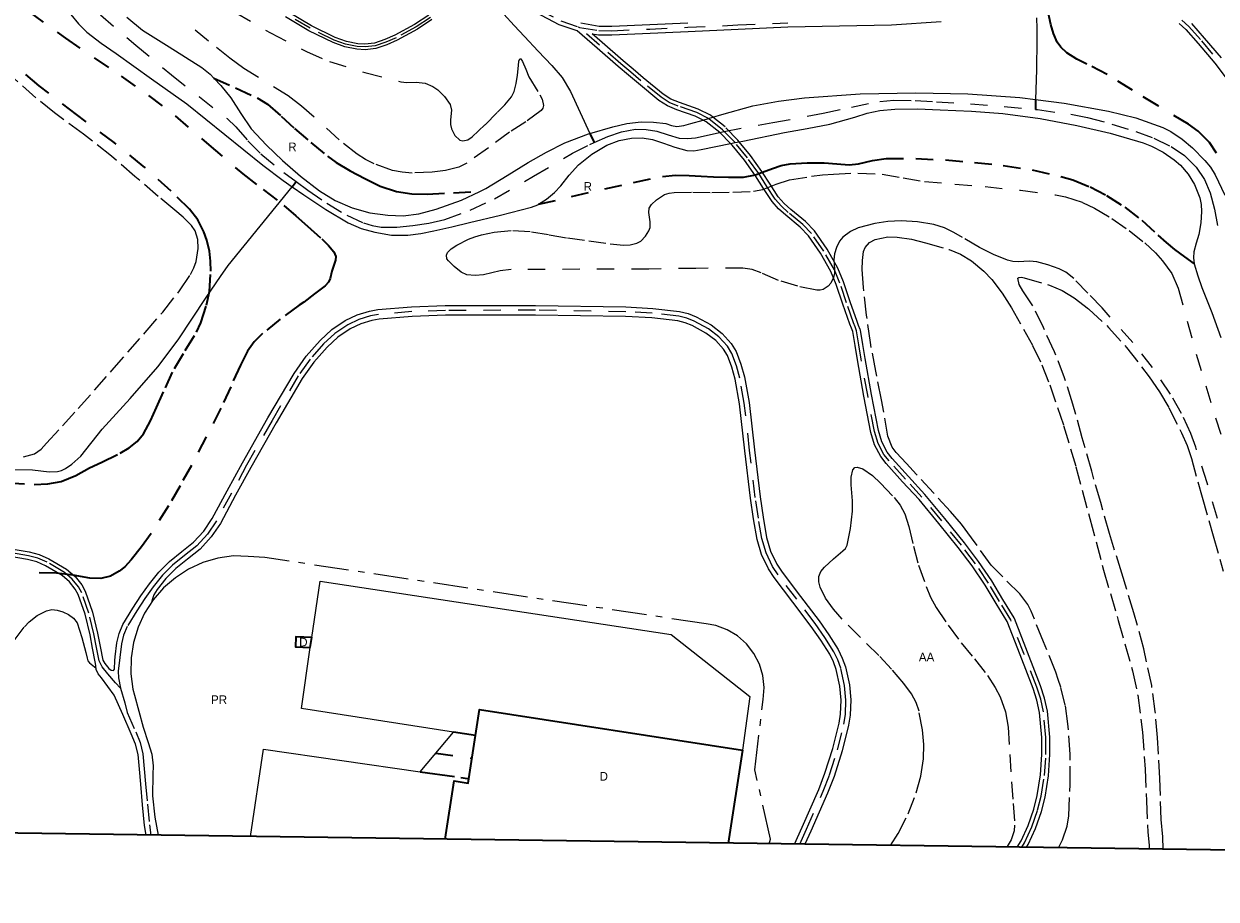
# Model space of a CAD drawing. Header units: metres. Extents: x 397317 to 400830, y 4588008 to 4590370.
# Tile 45 of 88: x 399438 to 399782, y 4588008 to 4588261. Entities that reach past the tile are written whole.
import ezdxf
from ezdxf.enums import TextEntityAlignment as Align

# ---------------------------------------------------------------- set-up
doc = ezdxf.new("R2010")
doc.units = ezdxf.units.M
doc.header["$MEASUREMENT"] = 0
for name, pattern in [('bt5mv20_filat', [17.375, 10, -2.75, 1.875, -2.75]), ('bt5mv20_nopinta', [10, 5, -5]), ('bt5mv20_tlin1', [7, 5.25, -1.75]), ('bt5mv20_tlin6', [19.375, 10, -1.875, 1.875, -1.875, 1.875, -1.875])]:
    doc.linetypes.add(name, pattern=pattern)
for name, color, linetype, lineweight in [('ARB01_CN', 7, 'Continuous', 15), ('ARB01_LN', 7, 'Continuous', 15), ('COB01_LN', 7, 'Continuous', 15), ('EDI01_CN', 7, 'Continuous', 15), ('EDI01_LN', 7, 'Continuous', 15), ('ELU02_CN', 7, 'Continuous', 15), ('ELU02_LN', 7, 'Continuous', 15), ('ESP01_LN', 7, 'Continuous', 15), ('FLU01_LN', 7, 'Continuous', 15), ('FLU04_LN', 7, 'Continuous', 15), ('FLU06_LN', 7, 'Continuous', 15), ('MAI01_LN', 7, 'Continuous', 15), ('PAR01_LN', 7, 'Continuous', 15), ('RAM01_CN', 7, 'Continuous', 15), ('RAM01_LN', 7, 'Continuous', 15), ('TAN02_LN', 7, 'Continuous', 15), ('VIA01_LN', 7, 'Continuous', 15), ('VIA16_LN', 7, 'Continuous', 15), ('VIA17_LN', 7, 'Continuous', 15), ('VIA19_LN', 7, 'Continuous', 15), ('VIA20_LN', 7, 'Continuous', 15), ('VIR01_LN', 7, 'Continuous', 15)]:
    doc.layers.add(name, color=color, linetype=linetype, lineweight=lineweight)
doc.styles.add('034', font='txt')

msp = doc.modelspace()

# ---------------------------------------------------------------- linework, layer by layer
at = {"layer": 'ARB01_LN', "color": 3, "linetype": 'bt5mv20_nopinta', "lineweight": 25}
for points in [[(399499.24, 4588264.09, 120.3), (399509.28, 4588258.22, 120.14), (399519.63, 4588252.81, 119.94), (399526.28, 4588250.01, 119.81), (399536.52, 4588246.77, 119.61), (399546.88, 4588244.09, 119.42), (399548.61, 4588243.89, 119.41), (399551.28, 4588244.01, 119.42), (399553.93, 4588243.74, 119.42), (399556.11, 4588242.78, 119.38), (399557.57, 4588241.77, 119.33), (399559.48, 4588239.86, 119.24), (399561.08, 4588237.59, 119.13), (399561.54, 4588235.89, 119.03), (399561.25, 4588233.18, 118.84), (399561.17, 4588231.83, 118.76), (399561.46, 4588230.53, 118.7), (399562.47, 4588228.66, 118.69), (399563.92, 4588227.27, 118.68), (399564.8, 4588227.04, 118.65), (399566.25, 4588227.37, 118.61), (399567.51, 4588228.19, 118.58), (399571.2, 4588231.72, 118.55), (399574.78, 4588235.35, 118.54), (399576.89, 4588237.47, 118.53), (399578.82, 4588239.8, 118.54), (399579.56, 4588241.27, 118.57), (399580.17, 4588243.62, 118.64), (399580.58, 4588246.01, 118.71), (399580.83, 4588248.79, 118.76), (399580.95, 4588250.04, 118.78), (399581.22, 4588250.73, 118.79), (399581.47, 4588250.72, 118.77), (399582.01, 4588249.95, 118.64), (399582.91, 4588247.74, 118.37), (399583.79, 4588245.51, 118.21), (399587.03, 4588240.33, 118.21), (399587.69, 4588239.06, 118.21), (399588.06, 4588237.31, 118.21), (399587.87, 4588236.54, 118.21), (399587.36, 4588235.86, 118.2), (399582.95, 4588232.6, 118.13), (399578.27, 4588229.55, 118.08), (399572.15, 4588225.09, 118.16), (399565.9, 4588220.66, 118.26), (399563.59, 4588219.48, 118.27), (399559.81, 4588218.53, 118.25), (399555.94, 4588218.04, 118.2), (399550.2, 4588217.76, 117.98), (399547.32, 4588218, 117.84), (399544.47, 4588218.55, 117.74), (399539.16, 4588220.41, 117.67), (399536.67, 4588221.69, 117.7), (399534.28, 4588223.22, 117.76), (399529.12, 4588227.34, 118.05), (399521.89, 4588233.92, 118.62), (399518.24, 4588237.12, 118.88), (399514.38, 4588240.07, 119.07), (399505.86, 4588245.32, 119.35), (399501.6, 4588247.95, 119.46), (399497.55, 4588250.88, 119.55), (399491.42, 4588255.86, 119.66), (399485.29, 4588260.85, 119.77)], [(399618.45, 4588201.15, 125.21), (399618.8, 4588202.05, 124.67), (399618.81, 4588203.75, 123.65), (399618.43, 4588206.36, 122.05), (399618.57, 4588207.61, 121.28), (399619.22, 4588208.75, 120.57), (399620.6, 4588210.07, 119.72), (399622.98, 4588211.58, 118.71), (399624.3, 4588212.02, 118.39), (399625.7, 4588212.21, 118.25), (399631.14, 4588212.22, 118.56), (399636.58, 4588212.19, 118.94), (399642.63, 4588212.29, 118.89), (399648.67, 4588212.54, 118.79), (399651.32, 4588213.07, 118.71), (399655.16, 4588214.57, 118.56), (399659.05, 4588215.84, 118.37), (399665.36, 4588216.86, 117.43), (399668.53, 4588217.24, 116.89), (399671.72, 4588217.5, 116.67), (399678.73, 4588217.79, 117.08), (399685.72, 4588217.5, 117.58), (399691.81, 4588216.43, 117.78), (399697.91, 4588215.37, 117.89), (399706.67, 4588214.61, 117.87), (399715.43, 4588213.88, 117.85), (399725.62, 4588212.82, 117.86), (399735.79, 4588211.49, 117.89), (399738.66, 4588210.91, 117.91), (399743.49, 4588209.32, 117.98), (399746.97, 4588207.69, 118.05), (399752.04, 4588204.69, 118.15), (399756.99, 4588201.18, 118.23), (399761.49, 4588197.62, 118.21), (399764.58, 4588194.76, 118.14), (399766.65, 4588192.48, 118.07), (399769.26, 4588188.75, 117.98), (399771.1, 4588184.59, 117.96), (399773.73, 4588175.06, 118.43), (399776.3, 4588165.55, 118.81), (399779.12, 4588156.37, 118.67), (399781.94, 4588147.19, 118.53), (399785.07, 4588137.54, 118.39)], [(399782.47, 4588118.09, 119.33), (399779.47, 4588128.42, 119.24), (399776.23, 4588138.69, 119.1), (399774.77, 4588142.67, 119.08), (399772.11, 4588148.44, 119.05), (399768.94, 4588153.99, 119.05), (399763.7, 4588161.64, 119.16), (399758.01, 4588168.91, 119.25), (399751.55, 4588176.23, 119.19), (399749.16, 4588178.87, 119.17), (399745.09, 4588183.11, 119.14), (399741.02, 4588187.35, 119.11), (399738.74, 4588189.15, 119.21), (399736.77, 4588190.16, 119.38), (399733.58, 4588191.29, 119.68), (399730.32, 4588192.14, 119.89), (399728.22, 4588192.36, 119.94), (399724.99, 4588192.2, 120), (399723.4, 4588192.25, 120.03), (399721.88, 4588192.6, 120.07), (399717.82, 4588194.32, 120.25), (399713.86, 4588196.26, 120.41), (399708.94, 4588199.17, 120.45), (399706.46, 4588200.64, 120.43), (399703.76, 4588201.95, 120.42), (399700.63, 4588202.98, 120.4), (399695.92, 4588203.72, 120.35), (399691.21, 4588203.95, 120.24), (399687.42, 4588203.82, 119.83), (399683.62, 4588203.26, 119.29), (399678.85, 4588202.01, 118.86), (399676.6, 4588200.91, 118.79), (399674.44, 4588199.27, 118.89), (399673.46, 4588198.13, 119.09), (399672.57, 4588196.31, 119.65), (399672.01, 4588194.43, 120.35), (399671.82, 4588192.74, 120.99), (399672.03, 4588190.14, 122.04), (399672.02, 4588188.86, 122.61), (399671.7, 4588187.6, 123.22), (399670.89, 4588186.05, 124.3), (399670.13, 4588185.12, 125.31), (399668.72, 4588184.19, 126.8), (399667.88, 4588184, 127.42), (399666.94, 4588184.01, 127.87), (399661.38, 4588185.13, 129.58), (399655.83, 4588186.78, 130.98), (399650.8, 4588188.96, 132.39), (399648.25, 4588189.93, 132.98), (399645.57, 4588190.35, 133.27), (399631.99, 4588190.27, 133.39), (399618.41, 4588190.09, 133.35), (399598.56, 4588190.01, 133.61), (399578.71, 4588189.93, 133.88), (399575.51, 4588189.54, 133.88), (399570.72, 4588188.45, 133.79), (399568.34, 4588188.19, 133.72), (399565.95, 4588188.45, 133.65), (399564.33, 4588189.15, 133.51), (399562.23, 4588190.83, 132.95), (399560.65, 4588192.45, 131.99), (399560.2, 4588193.04, 131.32), (399560.04, 4588194.06, 129.64), (399560.37, 4588194.82, 128.14), (399561.44, 4588195.93, 125.86), (399563.03, 4588197, 124.02), (399566.38, 4588198.71, 121.57), (399568.2, 4588199.42, 120.77), (399570.18, 4588200, 120.49), (399573.78, 4588200.74, 120.72), (399579.24, 4588201.21, 121.57), (399584.58, 4588200.86, 122.87), (399589.72, 4588199.97, 124.58), (399594.93, 4588199.08, 126.17), (399601.1, 4588198.2, 127.18), (399607.31, 4588197.37, 127.67), (399611.12, 4588197.02, 127.74), (399613.04, 4588197.11, 127.59), (399614.94, 4588197.52, 127.26), (399616.13, 4588198.13, 126.88), (399617.44, 4588199.53, 126.12), (399618.45, 4588201.15, 125.21)], [(399688.14, 4588023.8, 134.09), (399690.39, 4588027.27, 134.03), (399693.21, 4588032.92, 133.93), (399695.57, 4588038.91, 133.85), (399696.93, 4588043.79, 133.82), (399697.63, 4588048.74, 133.84), (399697.72, 4588052.93, 133.92), (399697.34, 4588057.13, 134), (399696.38, 4588062.48, 133.99), (399695.51, 4588065.05, 133.97), (399694.21, 4588067.5, 133.98), (399692.02, 4588070.53, 134.02), (399688.48, 4588074.66, 134.09), (399684.74, 4588078.58, 134.18), (399679.45, 4588083.79, 134.35), (399674.18, 4588089.02, 134.53), (399671.69, 4588091.95, 134.56), (399669.43, 4588095.16, 134.53), (399667.84, 4588098.25, 134.44), (399667.44, 4588099.86, 134.36), (399667.46, 4588101.41, 134.27), (399668.03, 4588102.86, 134.17), (399669.06, 4588104.11, 133.96), (399671.72, 4588106.44, 133.3), (399674.37, 4588108.77, 132.63), (399675.2, 4588109.5, 132.28), (399675.68, 4588110.4, 131.94), (399676.59, 4588115.24, 130.27), (399677.17, 4588120.18, 128.67), (399677.17, 4588123.19, 127.9), (399676.8, 4588127.84, 126.97), (399676.84, 4588130.07, 126.52), (399677.29, 4588132.12, 126.03), (399677.82, 4588132.79, 125.75), (399678.52, 4588132.94, 125.48), (399680.14, 4588132.43, 124.98), (399682.92, 4588130.5, 124.24), (399685.28, 4588128.28, 123.61), (399689.23, 4588124.14, 123.01), (399690.95, 4588121.92, 122.99), (399692.27, 4588119.43, 123.06), (399693.46, 4588115.77, 123.21), (399694.74, 4588110.17, 123.56), (399696.25, 4588104.69, 124.06), (399698.45, 4588098.45, 125.17), (399699.72, 4588095.41, 125.76), (399701.28, 4588092.47, 126.12), (399704.79, 4588087.29, 126.23), (399708.55, 4588082.28, 126.03), (399712.37, 4588077.59, 125.64), (399716.17, 4588072.81, 125.32), (399718.38, 4588069.36, 125.28), (399719.76, 4588066.63, 125.29), (399721.31, 4588062.35, 125.33), (399722.08, 4588057.92, 125.32), (399722.59, 4588050.01, 125.16), (399723.07, 4588042.1, 124.87), (399723.55, 4588035.85, 124.2), (399723.96, 4588029.64, 123.41), (399723.85, 4588028.04, 123.29), (399722.92, 4588025.38, 123.13), (399721.76, 4588023.49, 123.08), (399721.62, 4588023.32, 123.09)]]:
    msp.add_polyline3d(points, dxfattribs=at)
at = {"layer": 'COB01_LN', "color": 92, "linetype": 'bt5mv20_nopinta', "lineweight": 35}
for points in [[(399782.21, 4588223.47, 116.07), (399780.14, 4588226.58, 116.05), (399776.87, 4588229.82, 116.13), (399774.12, 4588231.84, 116.25), (399765.32, 4588237.13, 116.67), (399758, 4588241.71, 116.74), (399750.66, 4588246.22, 116.88), (399744.83, 4588249.2, 117.58), (399741.9, 4588250.67, 118.1), (399739.04, 4588252.43, 118.64), (399737.28, 4588254.09, 119.11), (399736.27, 4588255.57, 119.53), (399735.17, 4588258.05, 120.11), (399734.43, 4588260.67, 120.45), (399731.73, 4588272.7, 120.88)], [(399439.65, 4588264.25, 119.21), (399450.14, 4588256.65, 118.95), (399466.19, 4588245.76, 118.55), (399474.1, 4588240.18, 118.35), (399481.77, 4588234.29, 118.15), (399491.52, 4588225.89, 117.86), (399501.27, 4588217.52, 117.55), (399507.22, 4588213.02, 117.21), (399513.17, 4588208.43, 116.86), (399516.62, 4588205.44, 117.26), (399519.97, 4588202.45, 118.24), (399524.12, 4588198.76, 119.71), (399525.99, 4588196.92, 120.85), (399527.56, 4588195.07, 122.51), (399528.13, 4588193.69, 124.03), (399528.09, 4588192.64, 125.21), (399527.02, 4588189.5, 128.8), (399526.5, 4588187.34, 131.62), (399526, 4588186.29, 132.85), (399525.02, 4588185.27, 133.52), (399521.95, 4588182.92, 134.22), (399518.88, 4588180.56, 134.91), (399517.55, 4588179.64, 135.27), (399512.12, 4588175.63, 136.03), (399506.95, 4588171.47, 136.28), (399504.62, 4588169.12, 136.37), (399502.7, 4588166.43, 136.43), (399500.59, 4588162.36, 136.46), (399497.83, 4588156.12, 136.46), (399494.99, 4588149.94, 136.53), (399490.77, 4588141.67, 136.88), (399486.47, 4588133.43, 137.24), (399483.21, 4588127.57, 137.28), (399479.85, 4588121.76, 137.3), (399474.87, 4588113.81, 137.69), (399472.12, 4588109.97, 137.89), (399469.12, 4588106.16, 137.94), (399467.25, 4588104.18, 137.86), (399465.68, 4588102.88, 137.77), (399463.1, 4588101.43, 137.62), (399460.3, 4588100.79, 137.49), (399457.14, 4588100.93, 137.38), (399452.38, 4588101.77, 137.24), (399447.6, 4588102.33, 137.14), (399438.1, 4588102.44, 137.26)], [(399433.36, 4588128.43, 122.47), (399441.14, 4588127.96, 122.44), (399445.03, 4588128.08, 122.42), (399448.91, 4588128.79, 122.4), (399453.09, 4588130.54, 122.42), (399457.04, 4588132.69, 122.48), (399460.63, 4588134.39, 122.83), (399465.97, 4588136.92, 123.87), (399468.49, 4588138.47, 124.28), (399470.84, 4588140.36, 124.4), (399472.67, 4588142.53, 124.28), (399474.66, 4588146.25, 123.94), (399476.38, 4588150.12, 123.46), (399478.97, 4588155.78, 122.66), (399481.56, 4588161.42, 121.85), (399484.71, 4588166.62, 121.01), (399487.95, 4588171.85, 120.19), (399489.22, 4588174.59, 119.94), (399490.87, 4588179.64, 119.93), (399491.66, 4588183.57, 120.15), (399492.1, 4588189.49, 120.53), (399491.99, 4588192.4, 120.64), (399491.66, 4588195.23, 120.64), (399490.93, 4588198.45, 120.48), (399490.09, 4588200.83, 120.31), (399488.33, 4588204.25, 120.07), (399485.93, 4588207.33, 119.96), (399480.65, 4588212.6, 120.09), (399472.57, 4588219.8, 120.53), (399464.17, 4588226.57, 120.8), (399453.29, 4588234.71, 120.63), (399442.53, 4588242.99, 120.55), (399432.32, 4588251.58, 120.78)]]:
    msp.add_polyline3d(points, dxfattribs=at)
at = {"layer": 'EDI01_LN', "color": 1, "linetype": 'Continuous', "lineweight": 35}
for points in [[(399520.78, 4588080.91, 143.39), (399521.19, 4588083.75, 143.39), (399516.64, 4588083.98, 143.39), (399516.5, 4588081.12, 143.39), (399520.78, 4588080.91, 143.39)], [(399559.65, 4588025.59, 139.57), (399562.25, 4588042.41, 139.6), (399566.29, 4588041.79, 141.08), (399569.56, 4588063, 141.08), (399645.45, 4588051.29, 141.07), (399641.31, 4588024.45, 140.82)]]:
    msp.add_polyline3d(points, dxfattribs=at)
at = {"layer": 'ELU02_LN', "color": 3, "linetype": 'Continuous', "lineweight": 15}
for points in [[(399521.19, 4588083.75, 140.25), (399523.59, 4588100.07, 140.25), (399624.86, 4588084.66, 140.25), (399647.61, 4588066.71, 140.26), (399645.45, 4588051.29, 140.26)], [(399503.51, 4588026.37, 133.58), (399507.24, 4588051.51, 133.58), (399552.48, 4588045.03, 133.61), (399562.08, 4588056.49, 140.21), (399518.19, 4588063.31, 140.25), (399520.78, 4588080.91, 140.25)]]:
    msp.add_polyline3d(points, dxfattribs=at)
at = {"layer": 'ESP01_LN', "color": 132, "linetype": 'bt5mv20_tlin6', "lineweight": 35}
for points in [[(399568.4, 4588055.51, 140.2), (399562.08, 4588056.49, 140.21)], [(399552.48, 4588045.03, 133.61), (399566.49, 4588043.08, 134.1)]]:
    msp.add_polyline3d(points, dxfattribs=at)
at = {"layer": 'FLU01_LN', "color": 150, "linetype": 'Continuous', "lineweight": 15}
for points in [[(399574.04, 4588267.63, 117.75), (399574.83, 4588266.14, 117.75), (399576.57, 4588263.66, 117.75), (399579.54, 4588260.32, 117.75), (399582.54, 4588257.13, 117.75), (399586.51, 4588252.99, 117.46), (399590.49, 4588248.85, 117.18), (399593.46, 4588245.31, 117.08), (399595.81, 4588241.34, 116.93), (399598.61, 4588235.28, 116.45), (399601.41, 4588229.23, 115.97)], [(399730.28, 4588262.56, 118.81), (399730.33, 4588259.48, 118.34), (399730.36, 4588256.18, 117.87), (399730.22, 4588247.6, 116.97), (399730.02, 4588239, 116.17)], [(399427.6, 4588132.37, 121), (399440.59, 4588132.17, 120.71), (399445.4, 4588131.62, 120.64), (399447.8, 4588131.67, 120.61), (399448.99, 4588131.98, 120.59), (399450.18, 4588132.54, 120.57), (399451.96, 4588133.75, 120.5), (399454.53, 4588136.11, 120.27), (399460.73, 4588143.89, 119.52), (399468.84, 4588152.78, 119.19), (399476.78, 4588161.84, 118.95), (399482.67, 4588169.63, 118.85), (399490.77, 4588181.86, 118.79), (399494.82, 4588187.95, 118.68), (399497.09, 4588191.1, 118.56), (399515.53, 4588213.84, 116.26)]]:
    msp.add_polyline3d(points, dxfattribs=at)
at = {"layer": 'FLU04_LN', "color": 202, "linetype": 'bt5mv20_nopinta', "lineweight": 35}
for points in [[(399730.02, 4588239, 116.17), (399729.95, 4588236.13, 115.87)], [(399601.41, 4588229.23, 115.97), (399602.63, 4588226.58, 115.76)], [(399515.53, 4588213.84, 116.26), (399516.72, 4588215.31, 115.76)]]:
    msp.add_polyline3d(points, dxfattribs=at)
at = {"layer": 'FLU06_LN', "color": 202, "linetype": 'bt5mv20_nopinta', "lineweight": 25}
for points in [[(399460.23, 4588263.39, 115.82), (399470.46, 4588254.68, 115.78), (399480.78, 4588246.07, 115.76), (399488.77, 4588239.79, 115.76), (399496.75, 4588233.51, 115.76), (399499.29, 4588231.09, 115.76), (399502.78, 4588227.11, 115.76), (399506.47, 4588223.32, 115.76), (399513.12, 4588217.95, 115.76), (399516.72, 4588215.31, 115.76), (399520.02, 4588212.88, 115.76), (399525.52, 4588209.12, 115.76), (399531.27, 4588205.62, 115.76), (399536.09, 4588203.39, 115.76), (399538.6, 4588202.65, 115.76), (399541.17, 4588202.21, 115.76), (399545.78, 4588202.13, 115.76), (399550.38, 4588202.62, 115.76), (399554.99, 4588203.34, 115.76), (399559.55, 4588204.42, 115.76), (399566.89, 4588207.05, 115.76), (399573.91, 4588210.36, 115.76), (399585.19, 4588216.9, 115.76), (399596.42, 4588223.48, 115.76), (399601.41, 4588226.03, 115.76), (399602.63, 4588226.58, 115.76), (399606.57, 4588228.36, 115.76), (399610.54, 4588229.71, 115.76), (399614.6, 4588230.4, 115.76), (399617.67, 4588230.35, 115.76), (399620.74, 4588229.86, 115.76), (399623.98, 4588228.82, 115.76), (399627.22, 4588227.88, 115.76), (399629.55, 4588227.73, 115.76), (399631.88, 4588227.96, 115.76), (399635.8, 4588228.85, 115.76), (399639.72, 4588229.71, 115.76), (399640.13, 4588229.78, 115.76), (399654.24, 4588232.37, 115.86), (399668.76, 4588235.03, 115.97), (399676.88, 4588236.83, 115.94), (399685.04, 4588238.45, 115.91), (399689.12, 4588238.79, 115.91), (399695.26, 4588238.69, 115.91), (399701.4, 4588238.31, 115.91), (399711.18, 4588237.73, 115.9), (399720.96, 4588237.02, 115.88), (399729.95, 4588236.13, 115.87), (399730.59, 4588236.07, 115.87), (399740.19, 4588234.76, 115.85)], [(399740.19, 4588234.76, 115.85), (399744.95, 4588233.82, 115.84), (399751.98, 4588231.93, 115.83), (399758.95, 4588229.74, 115.81), (399764.13, 4588227.83, 115.79), (399769.14, 4588225.44, 115.77), (399773, 4588222.83, 115.76), (399776.3, 4588219.44, 115.75), (399778.68, 4588215.91, 115.75), (399780.33, 4588212.06, 115.75), (399781.63, 4588207.39, 115.75), (399782.49, 4588202.65, 115.75)]]:
    msp.add_polyline3d(points, dxfattribs=at)
at = {"layer": 'MAI01_LN', "color": 150, "linetype": 'Continuous', "lineweight": 25}
for points in [[(399451.74, 4588263.48, 116.26), (399453.88, 4588260.83, 116.26), (399456.3, 4588258.45, 116.26), (399460.46, 4588255.28, 116.26), (399464.73, 4588252.27, 116.26), (399474.92, 4588245, 116.26), (399485.12, 4588237.73, 116.26), (399507.09, 4588220.06, 116.26), (399512.91, 4588215.67, 116.26), (399515.53, 4588213.84, 116.26), (399518.9, 4588211.48, 116.26), (399525.21, 4588207.31, 116.26), (399531.74, 4588203.41, 116.26), (399535.45, 4588201.77, 116.26), (399539.37, 4588200.68, 116.26), (399544.15, 4588199.89, 116.26), (399548.93, 4588199.89, 116.26), (399552.67, 4588200.37, 116.26), (399556.39, 4588201.08, 116.26), (399561.57, 4588202.28, 116.26), (399566.74, 4588203.5, 116.26), (399575.66, 4588205.65, 116.26), (399584.56, 4588207.93, 116.26), (399586.4, 4588208.64, 116.26), (399586.59, 4588208.76, 116.26), (399588.91, 4588210.25, 116.26)], [(399467.81, 4588262.79, 115.97), (399472.38, 4588259, 115.97), (399476.2, 4588256.56, 115.97), (399480.09, 4588254.23, 115.97), (399484.81, 4588251.25, 115.97), (399489.5, 4588248.2, 115.97), (399491.86, 4588246.34, 115.97), (399492.93, 4588245.2, 115.97), (399494.97, 4588243.04, 115.97), (399497.81, 4588239.48, 115.97), (399500.7, 4588234.98, 115.97), (399503.69, 4588230.57, 115.97), (399508.1, 4588225.86, 115.97), (399512.79, 4588221.42, 115.97), (399517.99, 4588216.9, 115.97), (399523.45, 4588212.66, 115.97), (399527.96, 4588209.89, 115.97), (399532.86, 4588207.75, 115.97), (399537.95, 4588206.31, 115.97), (399543.11, 4588205.59, 115.97), (399547.6, 4588205.46, 115.97), (399552.08, 4588206.05, 115.97), (399557.11, 4588207.37, 115.97), (399564.42, 4588209.92, 115.97), (399569.66, 4588212.47, 115.97), (399571.4, 4588213.31, 115.97)], [(399571.4, 4588213.31, 115.97), (399577.54, 4588217.09, 115.97), (399583.64, 4588220.87, 115.97), (399588.87, 4588223.81, 115.97), (399594.24, 4588226.54, 115.97), (399601.01, 4588229.12, 115.97), (399601.41, 4588229.23, 115.97), (399608.02, 4588231.1, 115.97), (399612.12, 4588232.03, 115.97), (399616.25, 4588232.57, 115.97), (399619.82, 4588232.5, 115.97), (399623.37, 4588232.05, 115.97), (399624.94, 4588231.53, 115.97), (399626.51, 4588231.18, 115.97), (399628.55, 4588231.51, 115.97), (399630.59, 4588232.03, 115.97), (399634.07, 4588233.06, 115.97), (399635.61, 4588233.51, 115.97), (399636.91, 4588233.89, 115.97), (399639.51, 4588234.66, 115.97), (399648.45, 4588237.14, 115.97), (399655.84, 4588238.56, 115.97), (399663.3, 4588239.47, 115.97), (399679.38, 4588240.6, 116.08), (399695.46, 4588240.97, 116.22), (399710.46, 4588240.62, 116.25), (399725.47, 4588239.59, 116.21), (399730.02, 4588239, 116.17), (399738.27, 4588237.94, 116.09), (399750.99, 4588235.64, 115.98), (399758.95, 4588233.71, 115.97), (399766.71, 4588230.92, 115.97), (399769.05, 4588229.75, 115.96), (399772.27, 4588227.58, 115.93), (399775.29, 4588225.02, 115.91), (399778.87, 4588221.42, 115.91), (399780.42, 4588219.44, 115.92), (399781.77, 4588217.28, 115.91), (399784.55, 4588211.36, 115.87)], [(399588.91, 4588210.25, 116.26), (399591.23, 4588212.2, 116.26), (399593.06, 4588214.1, 116.26), (399595.48, 4588217.2, 116.26), (399598.11, 4588220.13, 116.26), (399601.98, 4588223.24, 116.26), (399606.31, 4588225.83, 116.26), (399609.83, 4588227.21, 116.26), (399613.44, 4588227.88, 116.26), (399616.47, 4588227.94, 116.26), (399619.47, 4588227.44, 116.26), (399622.69, 4588226.37, 116.26), (399625.9, 4588225.29, 116.26), (399627.63, 4588224.76, 116.26), (399629.37, 4588224.32, 116.26), (399631.44, 4588224.23, 116.26), (399633.51, 4588224.54, 116.26), (399642.01, 4588226.29, 116.26), (399643.3, 4588226.56, 116.26), (399644.53, 4588226.81, 116.26), (399645.51, 4588227.01, 116.26), (399657.52, 4588229.45, 116.25), (399664.08, 4588230.67, 116.23), (399670.64, 4588231.88, 116.22), (399677.85, 4588233.94, 116.22), (399681.44, 4588235.03, 116.22), (399685.11, 4588235.79, 116.22), (399689.44, 4588236.18, 116.22), (399695.95, 4588236.26, 116.22), (399702.45, 4588236.05, 116.21), (399711.52, 4588235.67, 116.13), (399720.58, 4588235, 116.03), (399731.29, 4588233.51, 115.99), (399741.93, 4588231.54, 115.98), (399751.53, 4588229.31, 115.98), (399761, 4588226.5, 115.98), (399763.4, 4588225.58, 115.98), (399766.78, 4588223.79, 115.98), (399770.01, 4588221.55, 115.98), (399771.79, 4588220.04, 115.98), (399774.02, 4588217.49, 115.98), (399775.85, 4588214.49, 115.98), (399777.34, 4588210.65, 115.98), (399777.73, 4588208.7, 115.97), (399777.87, 4588206.73, 115.97), (399777.67, 4588203.38, 115.97), (399777.12, 4588200.04, 115.97), (399776.34, 4588197.56, 115.97), (399775.63, 4588195.08, 115.97), (399775.53, 4588193.32, 115.97), (399775.79, 4588191.56, 115.97), (399775.79, 4588191.55, 115.97), (399776.8, 4588188.13, 115.97), (399777.94, 4588184.75, 115.97), (399780.85, 4588177.57, 115.96), (399783.47, 4588170.31, 115.94)]]:
    msp.add_polyline3d(points, dxfattribs=at)
at = {"layer": 'PAR01_LN', "color": 3, "linetype": 'bt5mv20_tlin1', "lineweight": 15}
for points in [[(399438.01, 4588135.91, 121.28), (399441.17, 4588136.75, 121.27), (399443.13, 4588138.11, 121.27), (399444.72, 4588139.86, 121.27), (399449.31, 4588144.85, 121.13), (399453.85, 4588149.87, 120.96), (399463.49, 4588160.79, 120.79), (399473.09, 4588171.75, 120.61), (399478.2, 4588177.63, 120.5), (399483.06, 4588183.81, 120.39), (399486.22, 4588188.54, 120.33), (399487.19, 4588190.41, 120.32), (399487.83, 4588192.28, 120.32), (399488.38, 4588196.04, 120.33), (399488.3, 4588198.59, 120.34), (399487.55, 4588201.1, 120.35), (399486.52, 4588202.63, 120.36), (399484.12, 4588205.05, 120.37), (399481.71, 4588207.1, 120.39), (399476.9, 4588211, 120.41), (399470.18, 4588216.82, 120.54), (399463.45, 4588222.64, 120.69), (399455.31, 4588229.01, 120.69), (399446.98, 4588235.13, 120.64), (399441.63, 4588239.47, 120.67), (399430.17, 4588249.67, 120.85)], [(399736.63, 4588023.11, 120.75), (399737.79, 4588025.38, 120.75), (399739.09, 4588029.32, 120.71), (399739.6, 4588032.32, 120.67), (399739.94, 4588041.38, 120.55), (399739.94, 4588050.14, 120.5), (399739.34, 4588058.88, 120.45), (399738.56, 4588064.24, 120.35), (399737.26, 4588069.48, 120.32), (399736.55, 4588071.62, 120.36), (399735.84, 4588073.75, 120.39), (399732.28, 4588082.56, 120.33), (399728.71, 4588091.36, 120.26), (399727.73, 4588093.3, 120.26), (399725.43, 4588096.33, 120.31), (399717.23, 4588104.64, 120.64), (399711.51, 4588112.52, 121.03), (399708.61, 4588116.43, 121.21), (399705.49, 4588120.15, 121.3), (399700.59, 4588125.48, 121.31), (399695.68, 4588130.79, 121.32), (399692.74, 4588133.94, 121.33), (399689.81, 4588137.13, 121.34), (399688.66, 4588138.72, 121.36), (399687.34, 4588141.86, 121.44), (399685.59, 4588152.36, 121.66), (399683.89, 4588160.61, 121.52), (399682.35, 4588168.89, 121.29), (399681.26, 4588176.8, 121.03), (399680.39, 4588184.72, 120.8), (399679.98, 4588189.95, 120.71), (399680.03, 4588192.57, 120.69), (399680.39, 4588195.19, 120.66), (399680.83, 4588196.32, 120.65), (399682.08, 4588197.71, 120.64), (399683.74, 4588198.61, 120.64), (399687.34, 4588199.33, 120.7), (399690.09, 4588199.32, 120.78), (399694.23, 4588198.69, 120.91), (399698.26, 4588197.67, 120.98), (399705.06, 4588195.73, 121.01), (399708.35, 4588194.37, 121.02), (399711.5, 4588192.45, 121.02), (399715.04, 4588189.45, 121.03), (399717.36, 4588187.03, 121.03), (399720.4, 4588183.1, 121.03), (399723.09, 4588178.85, 121.01), (399729.15, 4588168, 120.89), (399731.81, 4588162.45, 120.81), (399734.08, 4588156.72, 120.75), (399738.07, 4588144.95, 120.65), (399741.65, 4588133.06, 120.55), (399745.63, 4588118.14, 120.41), (399749.61, 4588103.23, 120.27), (399753.85, 4588088.71, 120.15), (399757.98, 4588074.12, 120.04), (399759.47, 4588067.11, 120), (399760.84, 4588056.46, 119.97), (399761.58, 4588045.75, 119.97), (399762, 4588036.68, 120.08), (399762.39, 4588027.6, 120.18), (399762.77, 4588023.87, 120.16), (399762.8, 4588022.74, 120.15)], [(399766.79, 4588022.69, 118.75), (399766.68, 4588026.24, 118.75), (399766.25, 4588031.23, 118.76), (399765.83, 4588043.1, 118.85), (399765.17, 4588054.96, 118.95), (399764.53, 4588062.44, 118.81), (399763.5, 4588069.88, 118.71), (399761.23, 4588080.47, 118.93), (399758.37, 4588090.9, 119.17), (399754.84, 4588102.31, 119.36), (399751.36, 4588113.74, 119.49), (399748.78, 4588122.73, 119.54), (399746.2, 4588131.72, 119.57), (399743.47, 4588141.42, 119.6), (399740.74, 4588151.13, 119.62), (399738.35, 4588158.73, 119.59), (399735.5, 4588166.19, 119.52), (399732.26, 4588173.18, 119.37), (399728.85, 4588180.08, 119.24), (399726.33, 4588183.81, 119.23), (399725.25, 4588185.63, 119.23), (399724.9, 4588187.42, 119.24), (399725.13, 4588187.68, 119.24), (399725.9, 4588187.73, 119.25), (399726.71, 4588187.58, 119.25), (399734.04, 4588185.42, 119.33), (399737.64, 4588183.89, 119.37), (399741.09, 4588181.81, 119.4), (399745.37, 4588178.51, 119.36), (399751.06, 4588173.24, 119.19), (399756.24, 4588167.41, 119.08), (399762.78, 4588158.99, 119.1), (399765.76, 4588154.62, 119.11), (399768.48, 4588150.03, 119.12), (399772.13, 4588142.86, 119.15), (399773.68, 4588139.18, 119.16), (399774.94, 4588135.4, 119.17), (399778.1, 4588124.25, 119.14), (399781.24, 4588113.11, 119.06), (399784.16, 4588102.87, 118.97)], [(399395.35, 4588027.88, 136.88), (399396.13, 4588029.01, 136.85), (399407.01, 4588044.51, 136.52), (399422.42, 4588065.8, 136.29), (399438.35, 4588086.83, 136.07), (399439.67, 4588088.28, 136.04), (399442.02, 4588090.08, 136), (399444.69, 4588091.49, 135.98), (399446.19, 4588091.83, 135.98), (399447.71, 4588091.7, 135.98), (399449.39, 4588091.21, 135.98), (399451.01, 4588090.39, 135.98), (399452.48, 4588089.36, 135.98), (399453.48, 4588088.01, 135.98), (399454.82, 4588083.73, 135.98), (399456.05, 4588079.45, 135.98), (399456.37, 4588077.83, 135.98), (399456.61, 4588077.07, 135.98), (399457.07, 4588076.46, 135.98), (399458.04, 4588075.68, 135.96), (399459, 4588074.89, 135.93)]]:
    msp.add_polyline3d(points, dxfattribs=at)
at = {"layer": 'RAM01_LN', "color": 150, "linetype": 'bt5mv20_nopinta', "lineweight": 35}
for points in [[(399492.93, 4588245.2, 115.97), (399499.19, 4588242.34, 116.26), (399505.44, 4588239.48, 116.55), (399508.41, 4588237.7, 116.68), (399512.38, 4588234.22, 116.81), (399516.26, 4588230.61, 116.85), (399520.97, 4588226.64, 116.85), (399525.69, 4588222.69, 116.85), (399528.22, 4588220.82, 116.85), (399532.28, 4588218.4, 116.85), (399536.5, 4588216.16, 116.85), (399540.93, 4588213.99, 116.84), (399545.6, 4588212.43, 116.81), (399550.05, 4588211.76, 116.72), (399554.5, 4588211.71, 116.57), (399562.08, 4588212.09, 116.27), (399569.66, 4588212.47, 115.97)], [(399586.59, 4588208.76, 116.26), (399596.17, 4588210.99, 116.63), (399605.74, 4588213.22, 117), (399613.99, 4588215.1, 117.02), (399622.33, 4588216.8, 116.87), (399626.17, 4588217.15, 116.86), (399630.02, 4588217.07, 116.87), (399633.57, 4588216.87, 117.02), (399637.12, 4588216.66, 117.17), (399641.44, 4588216.55, 117.15), (399645.77, 4588216.64, 117.05), (399649.18, 4588217.27, 116.93), (399650.13, 4588217.63, 116.89), (399654.15, 4588219.13, 116.71), (399656.65, 4588219.97, 116.61), (399659.22, 4588220.45, 116.52), (399664.11, 4588220.7, 116.4), (399669, 4588220.68, 116.36), (399672.64, 4588220.4, 116.48), (399676.27, 4588220.17, 116.59), (399678.94, 4588220.46, 116.57), (399682.91, 4588221.42, 116.54), (399686.9, 4588222.02, 116.51), (399695.46, 4588221.98, 116.48), (399704.03, 4588221.55, 116.5), (399712.36, 4588220.85, 116.59), (399720.68, 4588219.96, 116.7), (399729.03, 4588218.68, 116.82), (399737.3, 4588216.83, 116.94), (399740.73, 4588215.79, 117), (399745.7, 4588213.8, 117.11), (399750.48, 4588211.28, 117.22), (399755.71, 4588207.92, 117.29), (399760.61, 4588204.19, 117.32), (399765.3, 4588199.88, 117.35), (399767.63, 4588197.72, 117.24), (399770.08, 4588195.73, 116.94), (399772.93, 4588193.64, 116.46), (399775.79, 4588191.56, 115.97), (399775.79, 4588191.55, 115.97)]]:
    msp.add_polyline3d(points, dxfattribs=at)
at = {"layer": 'TAN02_LN', "color": 7, "linetype": 'bt5mv20_filat', "lineweight": 15}
msp.add_polyline3d([(399653.13, 4588024.28, 134.46), (399653.13, 4588024.29, 134.46), (399653.56, 4588025.61, 134.52), (399649.03, 4588045.64, 140.22), (399651.41, 4588065.91, 140.51), (399651.68, 4588069.36, 140.51), (399651.31, 4588072.8, 140.51), (399650.32, 4588076.11, 140.51), (399648.73, 4588079.18, 140.51), (399646.6, 4588081.91, 140.51), (399644.01, 4588084.21, 140.51), (399641.04, 4588085.98, 140.51), (399637.8, 4588087.19, 140.51), (399634.93, 4588087.72, 140.51), (399507.64, 4588106.83, 139.4), (399502.85, 4588107.17, 139.18), (399498.6, 4588107.38, 138.93), (399494.12, 4588106.7, 138.66), (399489.77, 4588105.39, 138.38), (399485.65, 4588103.49, 138.09), (399481.84, 4588101.03, 137.79), (399478.42, 4588098.06, 137.5), (399475.44, 4588094.63, 137.22), (399472.98, 4588090.82, 136.95), (399471.08, 4588086.71, 136.7), (399469.77, 4588082.36, 136.47), (399469.08, 4588077.87, 136.28), (399469.03, 4588073.33, 136.12), (399469.62, 4588068.82, 135.99), (399470.02, 4588067.1, 135.95), (399472.53, 4588057.88, 135.55), (399473.98, 4588053.44, 135.34), (399475.02, 4588050.16, 135.26), (399475.43, 4588046.75, 135.22), (399475.33, 4588044.25, 135.21), (399475.29, 4588038.06, 135.4), (399475.88, 4588031.89, 135.61), (399476.92, 4588026.75, 135.79)], dxfattribs=at)
at = {"layer": 'VIA01_LN', "color": 6, "linetype": 'bt5mv20_nopinta', "lineweight": 35}
msp.add_polyline3d([(399556.97, 4588050.39, 133.74), (399567.39, 4588048.94, 134.1)], dxfattribs=at)
at = {"layer": 'VIA16_LN', "color": 42, "linetype": 'bt5mv20_nopinta', "lineweight": 15}
for points in [[(399565.15, 4588275.64, 119.11), (399565.17, 4588275.6, 119.11), (399565.75, 4588274.93, 119.05), (399567.36, 4588273.94, 118.91), (399570.24, 4588272.85, 118.73), (399571.11, 4588272.52, 118.67), (399572.49, 4588271.91, 118.67), (399574.91, 4588270.83, 118.68), (399575.42, 4588270.61, 118.68), (399579.68, 4588268.62, 118.87), (399586.36, 4588265.15, 119.25), (399593.07, 4588261.69, 119.51), (399598.07, 4588259.96, 119.53), (399598.08, 4588259.95, 119.53)], [(399555.4, 4588262.69, 119.95), (399551.29, 4588259.99, 119.92), (399545.51, 4588256.82, 119.87), (399542.52, 4588255.53, 119.85), (399539.49, 4588254.5, 119.82), (399536.57, 4588254.15, 119.78), (399534.33, 4588254.28, 119.74), (399530.95, 4588254.99, 119.68), (399527.66, 4588256.14, 119.61), (399520.71, 4588259.56, 119.42), (399514.01, 4588263.5, 119.22)], [(399598.08, 4588259.95, 119.53), (399598.47, 4588259.82, 119.53), (399604.03, 4588258.9, 119.52), (399607.77, 4588258.84, 119.53), (399618.74, 4588259.34, 119.6), (399629.71, 4588259.84, 119.68), (399644.11, 4588260.5, 119.84), (399658.51, 4588261.14, 119.94)], [(399635.61, 4588233.51, 115.97), (399632.27, 4588235.23, 116.36), (399626.87, 4588237.08, 116.99), (399624.29, 4588238.15, 117.31), (399621.95, 4588239.63, 117.64), (399616.13, 4588244.43, 118.76), (399613.23, 4588246.86, 119.24), (399610.35, 4588249.33, 119.45), (399604.21, 4588254.64, 119.49), (399598.08, 4588259.95, 119.53)], [(399772.19, 4588261.87, 120.9), (399774.22, 4588260.03, 121.1), (399777.83, 4588255.94, 121.64), (399782.65, 4588250.24, 122.6)], [(399726.04, 4588023.26, 122.1), (399726.83, 4588024.57, 121.97), (399728.92, 4588029.11, 121.58), (399730.59, 4588033.94, 121.31), (399731.59, 4588037.96, 121.27), (399732.57, 4588043.99, 121.3), (399732.98, 4588050.03, 121.29), (399732.94, 4588054.95, 121.23), (399732.25, 4588062.35, 121.12), (399731.49, 4588065.95, 121.07), (399730.37, 4588069.45, 121.01), (399726.61, 4588079.15, 120.85), (399722.85, 4588088.85, 120.68), (399719.62, 4588094.17, 120.76), (399716.39, 4588099.49, 120.91), (399712.65, 4588105.06, 121.1), (399708.6, 4588110.42, 121.29), (399702.95, 4588117.4, 121.48), (399697.22, 4588124.3, 121.6), (399692.48, 4588129.49, 121.67), (399687.72, 4588134.73, 121.73), (399686.27, 4588136.61, 121.75), (399684.59, 4588139.79, 121.77), (399683.55, 4588143.21, 121.75), (399681.56, 4588153.65, 121.54), (399679.71, 4588164.11, 121.32), (399679.04, 4588168.18, 121.25), (399678.37, 4588172.24, 121.18), (399677.91, 4588173.42, 121.18), (399677.45, 4588174.59, 121.18), (399675.48, 4588180.3, 120.96), (399673.55, 4588186.03, 120.53), (399671.98, 4588189.85, 120.22), (399668.93, 4588195.25, 119.75), (399665.33, 4588200.35, 119.23), (399662.84, 4588202.95, 118.88), (399658.66, 4588206.43, 118.29), (399656.66, 4588208.25, 117.99), (399654.88, 4588210.27, 117.71), (399652.48, 4588213.94, 117.28), (399650.13, 4588217.63, 116.89), (399646.87, 4588222.18, 116.54), (399643.3, 4588226.56, 116.26)], [(399661.95, 4588024.16, 133.8), (399663.94, 4588028.46, 133.91), (399668.71, 4588039.41, 134.18), (399670.55, 4588044.15, 134.28), (399672.83, 4588051.41, 134.36), (399674.71, 4588058.8, 134.38), (399675.15, 4588061.55, 134.36), (399675.28, 4588065.74, 134.31), (399674.92, 4588069.91, 134.27), (399673.81, 4588074.9, 134.25), (399672.95, 4588077.31, 134.25), (399671.82, 4588079.62, 134.26), (399669.19, 4588083.76, 134.31), (399666.41, 4588087.79, 134.36), (399661.1, 4588094.8, 134.49), (399655.76, 4588101.84, 134.59), (399654.15, 4588104.24, 134.58), (399652.26, 4588108.17, 134.57), (399651.04, 4588112.35, 134.55), (399650.03, 4588118.25, 134.52), (399649.15, 4588124.16, 134.5), (399647.5, 4588137.76, 134.5), (399645.98, 4588151.38, 134.5), (399644.7, 4588158.63, 134.49), (399643.68, 4588162.19, 134.48), (399642.34, 4588165.72, 134.47), (399641.11, 4588167.81, 134.47), (399638.66, 4588170.5, 134.46), (399635.67, 4588172.79, 134.45), (399631.52, 4588175.07, 134.39), (399629.35, 4588175.91, 134.35), (399627.08, 4588176.46, 134.34), (399619.44, 4588177.34, 134.39), (399611.77, 4588177.77, 134.46), (399585.75, 4588178.2, 134.74), (399559.73, 4588178.14, 135.01), (399550.09, 4588177.79, 135.06), (399540.46, 4588177, 135.09), (399538.16, 4588176.61, 135.11), (399534.81, 4588175.56, 135.16), (399531.56, 4588174.03, 135.2), (399527.89, 4588171.51, 135.2), (399524.61, 4588168.5, 135.19), (399520.69, 4588164.04, 135.24), (399517.27, 4588159.23, 135.42), (399509.74, 4588146.42, 136.12), (399502.4, 4588133.51, 136.84), (399498.03, 4588125.46, 137.27), (399493.67, 4588117.4, 137.6), (399491.11, 4588113.63, 137.65), (399488.03, 4588110.24, 137.66), (399484.53, 4588107.47, 137.66), (399481.05, 4588104.69, 137.65), (399478.1, 4588101.72, 137.59), (399475.47, 4588098.42, 137.45), (399473.02, 4588095.02, 137.19), (399470.7, 4588091.51, 136.9), (399467.97, 4588086.92, 136.74), (399466.93, 4588084.49, 136.69), (399466.33, 4588081.95, 136.55), (399465.83, 4588078.02, 136.24), (399465.33, 4588074.1, 135.93), (399465.46, 4588072.13, 135.85), (399466, 4588069.19, 135.82)], [(399466, 4588069.19, 135.82), (399464.61, 4588070.72, 135.76), (399462.38, 4588073.32, 135.74), (399460.75, 4588075.3, 135.72), (399459.85, 4588077.02, 135.7), (399459.08, 4588080.92, 135.66), (399458.32, 4588084.82, 135.6), (399456.86, 4588090.79, 135.52), (399454.84, 4588096.66, 135.28), (399453.92, 4588098.37, 135.09), (399452.1, 4588100.61, 134.74), (399449.83, 4588102.54, 134.4), (399444.85, 4588105.5, 133.77), (399442.22, 4588106.62, 133.48), (399439.47, 4588107.38, 133.25), (399430.87, 4588108.81, 132.77)], [(399466, 4588069.19, 135.82), (399467.27, 4588064.89, 135.79), (399467.96, 4588062.1, 135.76), (399470.42, 4588056.51, 135.57), (399471.71, 4588053.45, 135.4), (399472.49, 4588050.25, 135.23), (399472.87, 4588045.92, 135.19), (399473.23, 4588041.58, 135.31), (399473.8, 4588035.65, 135.58), (399474.38, 4588029.73, 135.82), (399474.81, 4588026.77, 135.9)]]:
    msp.add_polyline3d(points, dxfattribs=at)
at = {"layer": 'VIA17_LN', "color": 42, "linetype": 'bt5mv20_nopinta', "lineweight": 15}
msp.add_polyline3d([(399643.3, 4588226.56, 116.26), (399640.13, 4588229.78, 116), (399639.66, 4588230.26, 115.96), (399635.61, 4588233.51, 115.97)], dxfattribs=at)
at = {"layer": 'VIA19_LN', "color": 7, "linetype": 'Continuous', "lineweight": 15}
for points in [[(399555.87, 4588262.04, 119.95), (399551.7, 4588259.3, 119.92), (399545.86, 4588256.1, 119.87), (399542.81, 4588254.78, 119.85), (399539.67, 4588253.71, 119.82), (399536.6, 4588253.34, 119.78), (399534.22, 4588253.48, 119.74), (399530.74, 4588254.22, 119.68), (399527.35, 4588255.4, 119.61), (399520.33, 4588258.85, 119.42), (399513.58, 4588262.82, 119.22)], [(399554.92, 4588263.33, 119.95), (399550.88, 4588260.68, 119.92), (399545.16, 4588257.54, 119.87), (399542.24, 4588256.28, 119.85), (399539.31, 4588255.29, 119.82), (399536.55, 4588254.95, 119.78), (399534.44, 4588255.08, 119.74), (399531.17, 4588255.77, 119.68), (399527.97, 4588256.88, 119.61), (399521.09, 4588260.26, 119.42), (399514.44, 4588264.18, 119.22)], [(399634.07, 4588233.06, 116.08), (399631.84, 4588234.21, 116.36), (399626.48, 4588236.04, 116.99), (399623.77, 4588237.17, 117.31), (399621.3, 4588238.73, 117.64), (399615.42, 4588243.57, 118.76), (399612.52, 4588246.01, 119.24), (399609.63, 4588248.49, 119.45), (399603.49, 4588253.8, 119.49), (399597.73, 4588258.78, 119.53), (399592.59, 4588260.57, 119.51), (399585.8, 4588264.07, 119.25)], [(399629.65, 4588261.06, 119.68), (399618.68, 4588260.56, 119.6), (399607.75, 4588260.06, 119.53), (399604.14, 4588260.11, 119.52), (399598.77, 4588261, 119.53)], [(399636.91, 4588233.89, 115.97), (399636.22, 4588234.44, 115.97), (399632.71, 4588236.25, 116.36), (399627.27, 4588238.11, 116.99), (399624.8, 4588239.14, 117.31), (399622.6, 4588240.53, 117.64), (399616.84, 4588245.28, 118.76), (399613.95, 4588247.71, 119.24), (399611.07, 4588250.17, 119.45), (399604.94, 4588255.48, 119.49), (399602.04, 4588257.99, 119.52), (399603.92, 4588257.68, 119.52), (399607.79, 4588257.62, 119.53), (399618.8, 4588258.12, 119.6), (399629.77, 4588258.62, 119.68), (399644.16, 4588259.28, 119.84), (399658.55, 4588259.92, 119.94), (399673.45, 4588260.26, 119.9), (399688.4, 4588260.55, 119.87), (399702.74, 4588261.48, 120.01)], [(399771.44, 4588260.9, 120.9), (399773.35, 4588259.17, 121.1), (399776.91, 4588255.14, 121.64), (399781.69, 4588249.48, 122.6), (399786.13, 4588243.62, 123.57)], [(399783.6, 4588251, 122.6), (399778.75, 4588256.74, 121.64), (399775.09, 4588260.89, 121.1)], [(399724.7, 4588023.28, 122.16), (399725.81, 4588025.11, 121.97), (399727.86, 4588029.54, 121.58), (399729.49, 4588034.27, 121.31), (399730.46, 4588038.19, 121.27), (399731.43, 4588044.12, 121.3), (399731.83, 4588050.06, 121.29), (399731.79, 4588054.9, 121.23), (399731.12, 4588062.17, 121.12), (399730.38, 4588065.66, 121.07), (399729.29, 4588069.07, 121.01), (399725.54, 4588078.73, 120.85), (399721.78, 4588088.43, 120.68), (399718.65, 4588093.58, 120.76), (399715.44, 4588098.89, 120.91), (399711.73, 4588104.41, 121.1), (399707.71, 4588109.72, 121.29), (399702.08, 4588116.68, 121.48), (399696.37, 4588123.56, 121.6), (399691.64, 4588128.73, 121.67), (399686.85, 4588134, 121.73), (399685.31, 4588135.99, 121.75), (399683.54, 4588139.35, 121.77), (399682.45, 4588142.94, 121.75), (399680.44, 4588153.44, 121.54), (399678.59, 4588163.92, 121.32), (399677.92, 4588167.99, 121.25), (399677.25, 4588172.06, 121.18), (399676.88, 4588173.01, 121.18), (399676.41, 4588174.21, 121.18), (399674.43, 4588179.94, 120.96), (399672.51, 4588185.64, 120.53), (399670.98, 4588189.36, 120.22), (399668, 4588194.66, 119.75), (399664.47, 4588199.64, 119.23), (399662.08, 4588202.14, 118.88), (399657.93, 4588205.59, 118.29), (399655.87, 4588207.47, 117.99), (399654, 4588209.6, 117.71), (399651.55, 4588213.34, 117.28), (399649.21, 4588217.01, 116.89), (399645.99, 4588221.51, 116.54), (399642.47, 4588225.82, 116.26), (399642.01, 4588226.29, 116.22)], [(399727.37, 4588023.24, 122.04), (399727.85, 4588024.03, 121.97), (399729.99, 4588028.68, 121.58), (399731.69, 4588033.61, 121.31), (399732.72, 4588037.73, 121.27), (399733.71, 4588043.86, 121.3), (399734.13, 4588050, 121.29), (399734.08, 4588055.01, 121.23), (399733.39, 4588062.52, 121.12), (399732.61, 4588066.25, 121.07), (399731.45, 4588069.83, 121.01), (399727.68, 4588079.57, 120.85), (399723.92, 4588089.27, 120.68), (399723.91, 4588089.28, 120.68), (399723.82, 4588089.44, 120.68), (399720.59, 4588094.76, 120.76), (399717.34, 4588100.1, 120.91), (399713.58, 4588105.72, 121.1), (399709.49, 4588111.12, 121.29), (399703.83, 4588118.12, 121.48), (399698.07, 4588125.04, 121.6), (399693.31, 4588130.26, 121.67), (399688.59, 4588135.46, 121.73), (399687.22, 4588137.23, 121.75), (399685.64, 4588140.22, 121.77), (399684.65, 4588143.48, 121.75), (399682.67, 4588153.85, 121.54), (399680.83, 4588164.3, 121.32), (399680.16, 4588168.36, 121.25), (399679.49, 4588172.4, 121.18), (399679.4, 4588172.64, 121.18), (399678.94, 4588173.82, 121.18), (399678.49, 4588174.97, 121.18), (399676.53, 4588180.66, 120.96), (399674.59, 4588186.42, 120.53), (399672.98, 4588190.33, 120.22), (399669.87, 4588195.84, 119.75), (399666.19, 4588201.06, 119.23), (399663.6, 4588203.76, 118.88), (399659.39, 4588207.27, 118.29), (399657.45, 4588209.02, 117.99), (399655.76, 4588210.94, 117.71), (399653.41, 4588214.54, 117.28), (399651.05, 4588218.25, 116.89), (399647.75, 4588222.86, 116.54), (399644.53, 4588226.81, 116.29)], [(399457.94, 4588091.11, 135.52), (399459.41, 4588085.06, 135.6), (399460.18, 4588081.14, 135.66), (399460.95, 4588077.24, 135.7), (399461.47, 4588076.28, 135.72), (399462.68, 4588074.86, 135.77), (399463.34, 4588074.35, 135.84), (399463.96, 4588074.27, 135.93), (399464.31, 4588074.64, 135.99), (399464.43, 4588077.18, 136.15), (399464.46, 4588078.2, 136.24), (399464.97, 4588082.2, 136.55), (399465.62, 4588084.92, 136.69), (399466.74, 4588087.54, 136.74), (399469.53, 4588092.24, 136.9), (399471.89, 4588095.8, 137.19), (399474.37, 4588099.25, 137.45), (399477.06, 4588102.64, 137.59), (399480.13, 4588105.72, 137.65), (399483.67, 4588108.55, 137.66), (399487.08, 4588111.25, 137.66), (399490.03, 4588114.49, 137.65), (399492.49, 4588118.12, 137.6), (399496.82, 4588126.12, 137.27), (399501.19, 4588134.18, 136.84), (399508.54, 4588147.11, 136.12), (399516.11, 4588159.98, 135.42), (399519.6, 4588164.9, 135.24), (399523.62, 4588169.47, 135.19), (399527.03, 4588172.6, 135.2), (399530.87, 4588175.23, 135.2), (399534.3, 4588176.85, 135.16), (399537.83, 4588177.95, 135.11), (399540.29, 4588178.37, 135.09), (399550.01, 4588179.17, 135.06), (399559.7, 4588179.52, 135.01), (399585.76, 4588179.58, 134.74), (399611.82, 4588179.15, 134.46), (399619.55, 4588178.71, 134.39), (399627.32, 4588177.82, 134.34), (399629.76, 4588177.23, 134.35), (399632.1, 4588176.32, 134.39), (399636.43, 4588173.95, 134.45), (399639.6, 4588171.52, 134.46), (399642.22, 4588168.64, 134.47), (399643.59, 4588166.32, 134.47), (399644.99, 4588162.62, 134.48), (399646.05, 4588158.94, 134.49), (399647.35, 4588151.58, 134.5), (399648.88, 4588137.92, 134.5), (399650.52, 4588124.34, 134.5), (399651.39, 4588118.46, 134.52), (399652.39, 4588112.66, 134.55), (399653.56, 4588108.67, 134.57), (399655.36, 4588104.93, 134.58), (399656.89, 4588102.64, 134.59), (399662.2, 4588095.63, 134.49), (399667.53, 4588088.6, 134.36), (399670.34, 4588084.52, 134.31), (399673.03, 4588080.3, 134.26), (399674.23, 4588077.84, 134.25), (399675.14, 4588075.29, 134.25), (399676.29, 4588070.12, 134.27), (399676.67, 4588065.77, 134.31), (399676.53, 4588061.41, 134.36), (399676.06, 4588058.52, 134.38), (399674.16, 4588051.03, 134.36), (399671.85, 4588043.69, 134.28), (399669.99, 4588038.88, 134.18), (399665.2, 4588027.89, 133.91), (399663.47, 4588024.14, 133.82)], [(399660.44, 4588024.18, 133.79), (399662.68, 4588029.02, 133.91), (399667.43, 4588039.94, 134.18), (399669.24, 4588044.6, 134.28), (399671.5, 4588051.79, 134.36), (399673.36, 4588059.08, 134.38), (399673.77, 4588061.68, 134.36), (399673.9, 4588065.7, 134.31), (399673.55, 4588069.7, 134.27), (399672.48, 4588074.52, 134.25), (399671.68, 4588076.77, 134.25), (399670.61, 4588078.94, 134.26), (399668.03, 4588083, 134.31), (399665.29, 4588086.98, 134.36), (399660, 4588093.97, 134.49), (399654.63, 4588101.04, 134.59), (399652.95, 4588103.56, 134.58), (399650.97, 4588107.68, 134.57), (399649.69, 4588112.04, 134.55), (399648.66, 4588118.03, 134.52), (399647.78, 4588123.98, 134.5), (399646.13, 4588137.6, 134.5), (399644.61, 4588151.18, 134.5), (399643.35, 4588158.31, 134.49), (399642.36, 4588161.75, 134.48), (399641.09, 4588165.12, 134.47), (399639.99, 4588166.99, 134.47), (399637.72, 4588169.48, 134.46), (399634.91, 4588171.63, 134.45), (399630.94, 4588173.81, 134.39), (399628.93, 4588174.59, 134.35), (399626.84, 4588175.1, 134.34), (399619.32, 4588175.96, 134.39), (399611.72, 4588176.39, 134.46), (399585.74, 4588176.82, 134.74), (399559.76, 4588176.76, 135.01), (399550.17, 4588176.42, 135.06), (399540.63, 4588175.63, 135.09), (399538.48, 4588175.26, 135.11), (399535.31, 4588174.27, 135.16), (399532.25, 4588172.83, 135.2), (399528.75, 4588170.43, 135.2), (399525.6, 4588167.53, 135.19), (399521.77, 4588163.18, 135.24), (399518.43, 4588158.48, 135.42), (399510.93, 4588145.73, 136.12), (399503.61, 4588132.84, 136.84), (399499.24, 4588124.81, 137.27), (399494.85, 4588116.68, 137.6), (399492.2, 4588112.78, 137.65), (399488.98, 4588109.23, 137.66), (399485.39, 4588106.39, 137.66), (399481.97, 4588103.66, 137.65), (399479.13, 4588100.8, 137.59), (399476.57, 4588097.59, 137.45), (399475.65, 4588096.04, 137.41), (399475.22, 4588094.91, 137.39), (399474.93, 4588093.85, 137.34)], [(399473.39, 4588026.79, 135.89), (399472.99, 4588029.56, 135.82), (399472.4, 4588035.52, 135.58), (399471.84, 4588041.46, 135.31), (399471.48, 4588045.8, 135.19), (399471.11, 4588050.02, 135.23), (399470.37, 4588053.01, 135.4), (399469.14, 4588055.96, 135.57), (399466.68, 4588061.54, 135.76), (399464.22, 4588067.13, 135.96), (399462.38, 4588069.61, 135.96), (399460.54, 4588072.09, 135.96), (399459.62, 4588073.27, 135.98), (399459.04, 4588074.59, 135.96), (399458.9, 4588075.7, 135.85), (399458.75, 4588076.8, 135.7), (399457.99, 4588080.7, 135.66), (399457.23, 4588084.58, 135.6), (399455.79, 4588090.48, 135.52), (399453.81, 4588096.21, 135.28), (399452.98, 4588097.75, 135.09), (399451.3, 4588099.82, 134.74), (399449.18, 4588101.62, 134.4), (399444.34, 4588104.5, 133.77), (399441.85, 4588105.56, 133.48), (399439.23, 4588106.28, 133.25), (399430.71, 4588107.7, 132.77)], [(399431.04, 4588109.92, 132.77), (399439.71, 4588108.48, 133.25), (399442.59, 4588107.68, 133.48), (399445.36, 4588106.51, 133.77), (399450.48, 4588103.46, 134.4), (399452.91, 4588101.4, 134.74), (399454.86, 4588099, 135.09), (399455.87, 4588097.11, 135.28), (399457.94, 4588091.11, 135.52)]]:
    msp.add_polyline3d(points, dxfattribs=at)
at = {"layer": 'VIA20_LN', "color": 7, "linetype": 'bt5mv20_nopinta', "lineweight": 15}
for points in [[(399642.01, 4588226.29, 116.22), (399638.92, 4588229.44, 115.96), (399635, 4588232.58, 115.97), (399634.07, 4588233.06, 116.08)], [(399644.53, 4588226.81, 116.29), (399644.13, 4588227.3, 116.26), (399640.41, 4588231.09, 115.96), (399636.91, 4588233.89, 115.97)]]:
    msp.add_polyline3d(points, dxfattribs=at)
at = {"layer": 'VIR01_LN', "color": 7, "linetype": 'Continuous', "lineweight": 35, "flags": 128}
msp.add_lwpolyline([(397350.28, 4590369.96), (400830.34, 4590321.33), (400798.6, 4588008.28), (397317.41, 4588056.91)], close=True, dxfattribs=at)

# ---------------------------------------------------------------- texts
at = {"layer": 'ARB01_CN', "color": 251, "linetype": 'Continuous', "lineweight": 0, "style": '034'}
msp.add_text('AA', height=2.5, dxfattribs=at).set_placement((399698.55, 4588078.13), align=Align.MIDDLE_CENTER)
at = {"layer": 'EDI01_CN', "color": 251, "linetype": 'Continuous', "lineweight": 0, "style": '034'}
for p in [(399518.78, 4588082.44), (399605.43, 4588043.72)]:
    msp.add_text('D', height=2.5, dxfattribs=at).set_placement(p, align=Align.MIDDLE_CENTER)
at = {"layer": 'ELU02_CN', "color": 251, "linetype": 'Continuous', "lineweight": 0, "style": '034'}
msp.add_text('PR', height=2.5, dxfattribs=at).set_placement((399494.46, 4588065.83), align=Align.MIDDLE_CENTER)
at = {"layer": 'RAM01_CN', "color": 251, "linetype": 'Continuous', "lineweight": 0, "style": '034'}
for p in [(399515.61, 4588225.33), (399600.83, 4588213.91)]:
    msp.add_text('R', height=2.5, dxfattribs=at).set_placement(p, align=Align.MIDDLE_CENTER)

doc.saveas('drawing.dxf')
